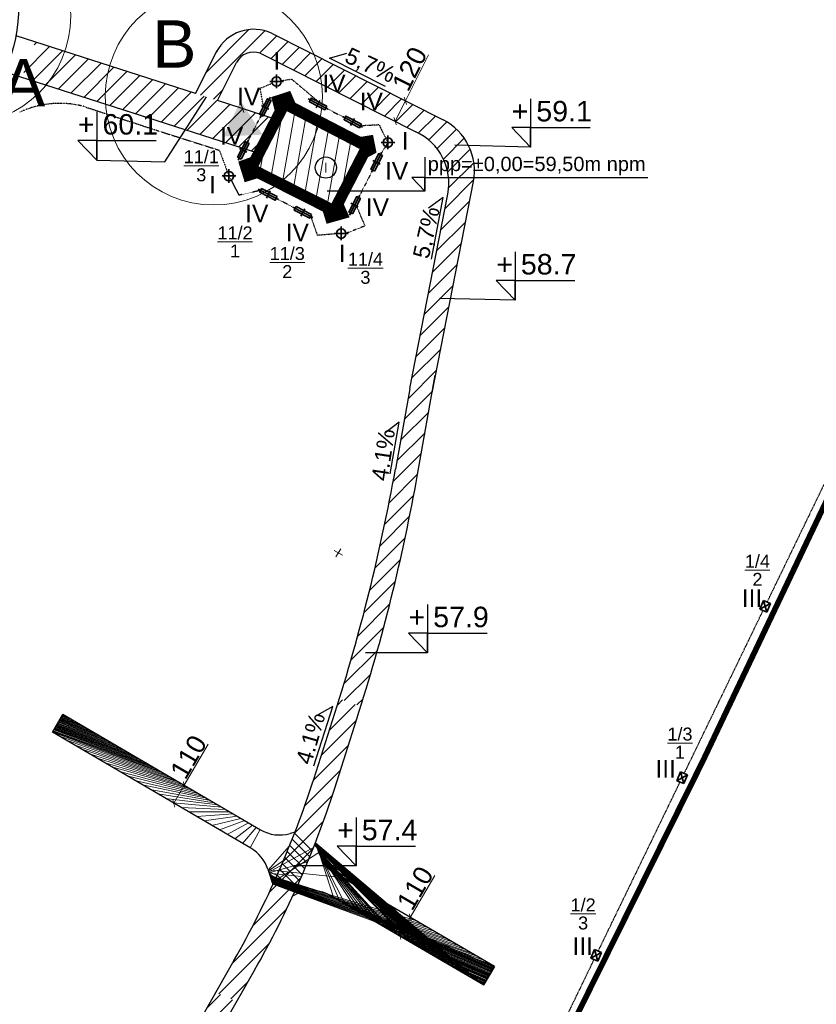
# Model space of a CAD drawing. Header units: millimetres. Extents: x 6567289036 to 6568990308, y 5976640423 to 5977332400.
# Tile 48 of 216: x 6568070909 to 6568112958, y 5976899827 to 5976951801. Entities that reach past the tile are written whole.
import ezdxf
from ezdxf.enums import TextEntityAlignment as Align

# ---------------------------------------------------------------- set-up
doc = ezdxf.new("R2010")
doc.units = ezdxf.units.MM
for name, pattern in [('ACAD_ISO03W100', [30, 12, -18]), ('ACAD_ISO04W100', [30, 24, -3, 0, -3]), ('ACAD_ISO10W100', [18, 12, -3, 0, -3]), ('HIDDEN2', [4.762499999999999, 3.175, -1.5875])]:
    doc.linetypes.add(name, pattern=pattern)
doc.layers.add('0_PODKŁADANKI', color=7, linetype='Continuous')
for name, color, linetype, lineweight in [('_ZAKRES_OPRACOWANIA', 182, 'HIDDEN2', 50), ('OBSZAR WPISANY DO REJESTRU ZABYTKÓW', 10, 'FENCELINE1', 35), ('proj. kabel', 1, 'ACAD_ISO03W100', 30), ('proj. opis', 1, 'Continuous', 20), ('proj. oprawy dogruntowe', 1, 'Continuous', 35), ('proj. oświetlenie - beton', 1, 'Continuous', 35), ('PZT_Budynek Cz. Naziemna', 250, 'Continuous', 0), ('PZT_Budynek Wypełnienie', 250, 'Continuous', 0), ('PZT_H_budynek', 34, 'Continuous', 15), ('PZT_Opis', 7, 'Continuous', 9), ('zagospodarowanie_ wymiary', 160, 'Continuous', 13), ('ZAGOSPODAROWANIE_SCIEŻKI Z ŁAMANYCH PŁYT KAMIENNYCH', 253, 'Continuous', 13)]:
    doc.layers.add(name, color=color, linetype=linetype, lineweight=lineweight)
doc.styles.get("Standard").update_dxf_attribs({"font": 'arial.ttf'})
doc.linetypes.add('FENCELINE1', pattern='A,6.349999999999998,-2.54,[133,ltypeshp.shx,S=2.54,R=0,X=-2.54,Y=0],-2.54,25.4', length=36.83)
doc.dimstyles.new('pzt 500', dxfattribs={"dimtxt": 1000, "dimasz": 300, "dimexe": 1, "dimexo": 1, "dimgap": 50, "dimtad": 1, "dimdec": 0, "dimlfac": 0.1, "dimzin": 12, "dimtxsty": 'Standard', "dimblk": 'ARCHTICK', "dimcen": 6, "dimclrd": 256, "dimclre": 256, "dimclrt": 256, "dimadec": 3, "dimazin": 0, "dimtfac": 1, "dimtdec": 0, "dimtmove": 0, "dimatfit": 3, "dimfxl": 0, "dimtolj": 1, "dimlwd": -1, "dimarcsym": 0})
picture_1 = doc.add_image_def('image2.jpg', size_in_pixel=(6997, 9782))
pattern_1 = [(45, (-370502.9313602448, 598048.1619272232), (-224.5064030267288, 224.5064030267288), []), (135, (-370502.9313602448, 598048.1619272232), (-224.5064030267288, -224.5064030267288), [])]

# ---------------------------------------------------------------- blocks, each defined once
blk = doc.blocks.new('A$C610A10FE')
at = {"layer": '0_PODKŁADANKI', "color": 18, "linetype": 'Continuous', "lineweight": 13, "flags": 128}
for points in [[(-129.6412404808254, 205.8742918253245), (-129.8987595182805, 205.4457081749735)], [(-129.5557081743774, 205.5312404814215), (-129.9842918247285, 205.7887595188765)]]:
    blk.add_lwpolyline(points, dxfattribs=at)
blk = doc.blocks.new('A$C369333FC')
at = {"layer": 'PZT_Budynek Cz. Naziemna', "xscale": 1000, "yscale": 1000, "zscale": 1000}
blk.add_blockref('A$C610A10FE', (0, 0), dxfattribs=at)
blk = doc.blocks.new('A$C10C251DF')
blk.add_blockref('A$C369333FC', (0, 0))
blk = doc.blocks.new('_ARCHTICK')
at = {"color": 0, "linetype": 'ByBlock', "const_width": 0.15}
blk.add_lwpolyline([(-0.5, -0.5), (0.5, 0.5)], dxfattribs=at)
blk = doc.blocks.new('*D298')
at = {"layer": 'Defpoints', "color": 0, "lineweight": 30}
for p in [(6568078900.797018, 5976911793.080182), (6568078347.11629, 5976910842.585644), (6568079043.658617, 5976910436.836797)]:
    blk.add_point(p, dxfattribs=at)
at = {"layer": 'zagospodarowanie_ wymiary'}
for p, q in [((6568079597.339346, 5976911387.331335), (6568080861.67771, 5976913557.80007)), ((6568079043.658617, 5976910436.836797), (6568079597.339346, 5976911387.331335))]:
    blk.add_line(p, q, dxfattribs=at)
at = {"layer": 'zagospodarowanie_ wymiary', "lineweight": -2}
for p, q in [((6568079571.416791, 5976911402.431705), (6568079598.20343, 5976911386.82799)), ((6568079017.736063, 5976910451.937166), (6568079044.522702, 5976910436.333451))]:
    blk.add_line(p, q, dxfattribs=at)
at = {"layer": 'zagospodarowanie_ wymiary', "xscale": 300, "yscale": 300, "zscale": 300}
for p, rotation in [((6568079597.339346, 5976911387.331335), 59.7784052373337), ((6568079043.658617, 5976910436.836797), 239.7784052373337)]:
    blk.add_blockref('_ARCHTICK', p, dxfattribs=dict(at, rotation=rotation))
at = {"layer": 'zagospodarowanie_ wymiary', "insert": (6568079820.627581, 5976912884.340452), "char_height": 1000, "attachment_point": 5, "rotation": 59.77840523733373}
blk.add_mtext('\\A1;110', dxfattribs=at)
blk = doc.blocks.new('*D300')
at = {"layer": 'Defpoints', "color": 0, "lineweight": 30}
for p in [(6568089656.167673, 5976948332.529892), (6568089115.083374, 5976947261.4922), (6568091267.980789, 5976947518.24784)]:
    blk.add_point(p, dxfattribs=at)
at = {"layer": 'zagospodarowanie_ wymiary'}
for p, q in [((6568091267.980789, 5976947518.24784), (6568092490.817278, 5976949938.765257)), ((6568090726.89649, 5976946447.210148), (6568091267.980789, 5976947518.24784))]:
    blk.add_line(p, q, dxfattribs=at)
at = {"layer": 'zagospodarowanie_ wymiary', "lineweight": -2}
for p, q in [((6568091241.203861, 5976947531.775445), (6568091268.873354, 5976947517.79692)), ((6568090700.119562, 5976946460.737753), (6568090727.789055, 5976946446.759228))]:
    blk.add_line(p, q, dxfattribs=at)
at = {"layer": 'zagospodarowanie_ wymiary', "xscale": 300, "yscale": 300, "zscale": 300}
for p, rotation in [((6568091267.980789, 5976947518.24784), 63.19726252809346), ((6568090726.89649, 5976946447.210148), 243.1972625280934)]:
    blk.add_blockref('_ARCHTICK', p, dxfattribs=dict(at, rotation=rotation))
at = {"layer": 'zagospodarowanie_ wymiary', "insert": (6568091491.781658, 5976949204.421293), "char_height": 1000, "attachment_point": 5, "rotation": 63.19726252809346}
blk.add_mtext('\\A1;120', dxfattribs=at)
blk = doc.blocks.new('*D305')
at = {"layer": 'Defpoints', "color": 0, "lineweight": 30}
for p in [(6568091973.31267, 5976904149.175014), (6568090975.35969, 5976903457.477317), (6568091419.631941, 5976903198.680477)]:
    blk.add_point(p, dxfattribs=at)
at = {"layer": 'zagospodarowanie_ wymiary'}
for p, q in [((6568091529.040419, 5976904407.971855), (6568092823.940448, 5976906630.905293)), ((6568090975.35969, 5976903457.477317), (6568091529.040419, 5976904407.971855))]:
    blk.add_line(p, q, dxfattribs=at)
at = {"layer": 'zagospodarowanie_ wymiary', "lineweight": -2}
for p, q in [((6568091554.962973, 5976904392.871486), (6568091528.176333, 5976904408.475201)), ((6568091001.282245, 5976903442.376947), (6568090974.495605, 5976903457.980663))]:
    blk.add_line(p, q, dxfattribs=at)
at = {"layer": 'zagospodarowanie_ wymiary', "xscale": 300, "yscale": 300, "zscale": 300}
for p, rotation in [((6568091529.040419, 5976904407.971855), 59.7784052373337), ((6568090975.35969, 5976903457.477317), 239.7784052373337)]:
    blk.add_blockref('_ARCHTICK', p, dxfattribs=dict(at, rotation=rotation))
at = {"layer": 'zagospodarowanie_ wymiary', "insert": (6568091782.89032, 5976905957.445676), "char_height": 1000, "attachment_point": 5, "rotation": 59.77840523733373}
blk.add_mtext('\\A1;110', dxfattribs=at)
blk = doc.blocks.new('A$C11912657')
at = {"color": 6, "linetype": 'Continuous', "lineweight": 9}
for p, q in [((-8292.680536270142, 13799.22759532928), (-8015.616665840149, 14076.29146575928)), ((-8713.882730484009, 12479.99978923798), (-7350.281107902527, 13843.60141181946)), ((-9136.636078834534, 11159.22082901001), (-7283.521795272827, 13012.33511257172)), ((-9559.45565700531, 9838.375639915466), (-7706.275144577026, 11691.55615139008)), ((-10016.6943397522, 8483.111343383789), (-8129.028491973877, 10370.77719211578)), ((-10545.46722984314, 7056.31284236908), (-8554.081776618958, 9047.698295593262)), ((-11161.66314601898, 5542.091314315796), (-9026.564291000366, 7677.190169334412)), ((-11888.49668121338, 3917.232166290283), (-9573.75179195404, 6231.977055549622)), ((-12762.38121128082, 2145.322024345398), (-10212.88647651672, 4694.816759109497)), ((-13845.73652553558, 163.9410963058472), (-10969.51970863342, 3040.157914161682)), ((-14547.73743152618, -1436.085420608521), (-11884.55160903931, 1227.100401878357)), ((-13920.63002300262, -1707.003623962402), (-13015.66027545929, -802.0338764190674))]:
    blk.add_line(p, q, dxfattribs=at)
blk = doc.blocks.new('A$C515E1388')
at = {"color": 6, "lineweight": 30}
for p, q in [((-7992.172126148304, 8913.8456560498), (-14664.65266513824, 11057.61036014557)), ((-8915.06117018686, 7109.666452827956), (-15382.50546073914, 9187.556184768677)), ((5683.948570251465, 1926.593997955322), (-3786.266018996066, 4969.227347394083)), ((9729.446106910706, 5092.561206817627), (18762.8424949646, 528.9225578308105)), ((5683.948570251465, 1926.593997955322), (6833.80659866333, 4202.655901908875)), ((9107.912902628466, 4046.944496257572), (17320.48704031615, -102.0177143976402)), ((6840.64359664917, 1554.965794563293), (7851.809980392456, 3556.495602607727)), ((3278.91588973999, 598.6046056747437), (-4457.794293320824, 3084.289818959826)), ((9022.335114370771, -1246.667081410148), (1685.171318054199, 1110.650063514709)), ((9952.36383342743, 555.6622791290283), (6840.649395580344, 1554.977273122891))]:
    blk.add_line(p, q, dxfattribs=at)
at = {"color": 6, "lineweight": 70}
blk.add_lwpolyline([(10044.30996417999, 1535.317644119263), (10181.68246650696, 1000.065442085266), (8792.819033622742, -1691.452884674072), (8311.14119052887, -1842.21621131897), (8481.168046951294, -2385.439623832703), (8968.421900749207, -2232.931025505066), (12658.1560382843, -4096.971132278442), (12807.93357753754, -4586.535729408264), (13407.33773040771, -4417.283329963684), (13181.41726303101, -3914.32745552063), (14573.40138912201, -1218.005802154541), (14905.92694854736, -1040.756020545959), (14830.93348789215, -599.2251930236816), (14371.1872549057, -677.3125171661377), (10720.61490917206, 1218.808227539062), (10518.19844722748, 1691.963753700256), (10044.30996417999, 1535.317644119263)], dxfattribs=at)
at = {"color": 6, "lineweight": 30}
for centre, radius, start, end in [((8761.761912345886, 3093.445653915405), 2221.007796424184, 64.17043219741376, 152.9493667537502), ((8752.28320980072, 3104.01273727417), 1007.76623307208, 69.33587405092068, 153.081742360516)]:
    blk.add_arc(centre, radius, start, end, dxfattribs=at)
blk.add_ellipse((-6443.612606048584, 5669.600561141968), major_axis=(-650.4968938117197, -4343.691932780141), ratio=0.6234161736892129, dxfattribs=at)
blk = doc.blocks.new('oświetlenie beton')
at = {"layer": 'proj. oświetlenie - beton'}
for p, q in [((-0.2499999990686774, 0.1999999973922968), (0.2500000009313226, 0.2000000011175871)), ((-0.2500000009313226, -0.2000000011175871), (-0.2499999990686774, 0.1999999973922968)), ((0.2500000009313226, 0.2000000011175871), (-0.2500000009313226, -0.2000000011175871)), ((-0.2499999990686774, 0.1999999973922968), (0.2500000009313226, -0.2000000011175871)), ((0.2500000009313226, 0.2000000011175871), (0.2500000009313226, -0.2000000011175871)), ((0.2500000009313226, -0.2000000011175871), (-0.2500000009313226, -0.2000000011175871))]:
    blk.add_line(p, q, dxfattribs=at)
blk = doc.blocks.new('*U327')
at = {"layer": 'proj. oprawy dogruntowe'}
for p, q in [((10.11407089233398, 595.3109712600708), (10.11407089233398, -595.3109712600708)), ((214.2113208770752, 0), (-214.2113208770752, 0))]:
    blk.add_line(p, q, dxfattribs=at)
blk.add_lwpolyline([(118.114070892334, -462.7953510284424), (118.114070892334, 455.2046489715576), (-97.88592910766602, 455.2046489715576), (-97.88592910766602, -462.7953510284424)], close=True, dxfattribs=at)
blk = doc.blocks.new('*U328')
at = {"layer": 'proj. oprawy dogruntowe', "color": 0, "linetype": 'ByBlock', "lineweight": -2}
for p in [(1.558363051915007e-13, 2545), (0, 0)]:
    blk.add_blockref('*U327', p, dxfattribs=at)
blk = doc.blocks.new('*U329')
at = {"layer": 'proj. oprawy dogruntowe'}
for p, q in [((10.11407089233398, 595.3109712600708), (10.11407089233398, -595.3109712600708)), ((214.2113208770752, 0), (-214.2113208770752, 0))]:
    blk.add_line(p, q, dxfattribs=at)
blk.add_lwpolyline([(118.114070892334, -462.7953510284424), (118.114070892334, 455.2046489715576), (-97.88592910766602, 455.2046489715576), (-97.88592910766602, -462.7953510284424)], close=True, dxfattribs=at)
blk = doc.blocks.new('*U330')
at = {"layer": 'proj. oprawy dogruntowe', "color": 0, "linetype": 'ByBlock', "lineweight": -2}
for p in [(1.259435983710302e-13, 2056.81505), (0, 0)]:
    blk.add_blockref('*U329', p, dxfattribs=at)
blk = doc.blocks.new('*U331')
at = {"layer": 'proj. oprawy dogruntowe'}
for p, q in [((10.11407089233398, 595.3109712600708), (10.11407089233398, -595.3109712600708)), ((214.2113208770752, 0), (-214.2113208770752, 0))]:
    blk.add_line(p, q, dxfattribs=at)
blk.add_lwpolyline([(118.114070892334, -462.7953510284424), (118.114070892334, 455.2046489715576), (-97.88592910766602, 455.2046489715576), (-97.88592910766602, -462.7953510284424)], close=True, dxfattribs=at)
blk = doc.blocks.new('*U332')
at = {"layer": 'proj. oprawy dogruntowe', "color": 0, "linetype": 'ByBlock', "lineweight": -2}
for p in [(1.259435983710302e-13, 2056.81505), (0, 0)]:
    blk.add_blockref('*U331', p, dxfattribs=at)
blk = doc.blocks.new('*U333')
at = {"layer": 'proj. oprawy dogruntowe'}
for p, q in [((10.11407089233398, 595.3109712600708), (10.11407089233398, -595.3109712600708)), ((214.2113208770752, 0), (-214.2113208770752, 0))]:
    blk.add_line(p, q, dxfattribs=at)
blk.add_lwpolyline([(118.114070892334, -462.7953510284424), (118.114070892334, 455.2046489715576), (-97.88592910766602, 455.2046489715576), (-97.88592910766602, -462.7953510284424)], close=True, dxfattribs=at)
blk = doc.blocks.new('*U334')
at = {"layer": 'proj. oprawy dogruntowe', "color": 0, "linetype": 'ByBlock', "lineweight": -2}
for p in [(1.558363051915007e-13, 2545), (0, 0)]:
    blk.add_blockref('*U333', p, dxfattribs=at)
blk = doc.blocks.new('A$C46B91495')
at = {"layer": 'proj. kabel', "ltscale": 0.03}
for p, q in [((22575.66237735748, 53847.99347305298), (23207.4749956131, 54109.48277187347)), ((23686.97793483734, 54244.56629562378), (24233.642827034, 54329.73771381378)), ((24233.642827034, 54329.73771381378), (25678.95616436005, 53114.23085689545)), ((22749.33988952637, 52881.85752868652), (22575.66237735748, 53847.99347305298)), ((9881.373626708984, 52583.50974655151), (10019.48988246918, 52640.06974601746)), ((13300.01826763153, 52874.33509731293), (17076.09683990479, 51636.55763530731)), ((26039.87254142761, 52805.06600570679), (27050.49065589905, 52280.13672733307)), ((21895.98145580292, 50975.33205509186), (22636.57154464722, 52424.00569629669)), ((17076.09683990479, 51636.55763530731), (20421.448346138, 50572.30624675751)), ((28854.17385005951, 51909.86136436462), (27865.15097141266, 51856.99068832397)), ((28854.17385005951, 51909.86136436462), (29317.77692317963, 50973.9410905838)), ((29317.77692317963, 50973.9410905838), (28928.36283302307, 50342.60924243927)), ((20421.448346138, 50572.30624675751), (20926.12269210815, 49207.39775562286)), ((28510.50069332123, 49525.22608089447), (27769.91060447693, 48076.55243968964)), ((20926.12269210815, 49216.09795093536), (21450.2639131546, 48198.46268939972)), ((22601.96456336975, 48452.16012001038), (21450.26391410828, 48198.46268939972)), ((24427.2429933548, 47504.08480262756), (23416.62487888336, 48029.01408100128)), ((27657.14225959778, 47618.7006072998), (28100.67146873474, 46576.32826805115)), ((25241.90330886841, 47080.93876361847), (25588.08815288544, 46092.52401733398)), ((28100.67146873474, 46576.32826805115), (27103.25225353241, 46178.91701602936)), ((25588.08815288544, 46092.52401828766), (26603.55511951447, 46178.91701602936))]:
    blk.add_line(p, q, dxfattribs=at)
for points in [[(49340.75138664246, 26726.54793834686), (53633.26576137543, 35593.55187892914)], [(44956.81548690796, 17670.69547367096), (49122.57023715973, 26275.85332584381)], [(40420.81952190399, 8300.734051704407), (44738.63433837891, 17220.00086021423)], [(36548.3517074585, 301.4160871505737), (40202.63837528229, 7850.039440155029)]]:
    blk.add_lwpolyline(points, dxfattribs=at)
blk.add_arc((11996.38798618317, 48043.15872764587), 5003.970126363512, 74.8991337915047, 113.2701087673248, dxfattribs=at)
at = {"layer": 'proj. oprawy dogruntowe'}
for p, q in [((23081.42752933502, 54206.30908107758), (23801.42752838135, 54206.30908107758)), ((23441.42752933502, 53846.30908107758), (23441.42752933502, 54566.3090801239)), ((28957.7769241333, 50982.6412858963), (29677.77692317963, 50982.6412858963)), ((29317.77692317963, 50622.64128684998), (29317.77692317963, 51342.6412858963)), ((20926.12269210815, 48856.09795188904), (20926.12269210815, 49576.09794998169)), ((20566.12269306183, 49216.09795093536), (21286.12269210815, 49216.09795093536)), ((26853.40368652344, 45818.91701602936), (26853.40368652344, 46538.91701507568)), ((26493.40368747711, 46178.91701602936), (27213.40368652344, 46178.91701602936))]:
    blk.add_line(p, q, dxfattribs=at)
for centre in [(23441.42752933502, 54197.6088848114), (29317.77692317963, 50973.9410905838), (20926.12269210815, 49207.39775562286), (26853.40368652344, 46170.21681976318)]:
    blk.add_circle(centre, 250, dxfattribs=at)
for name, p, rotation in [('*U334', (21679.77245807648, 50574.6236371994), 332.9229999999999), ('*U330', (27449.79069232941, 52061.33762454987), 62.55199999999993), ('*U328', (27553.70160675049, 47675.84402179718), 332.9229999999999), ('*U332', (24826.54302978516, 47285.28569984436), 62.55199999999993)]:
    blk.add_blockref(name, p, dxfattribs=dict(at, rotation=rotation))
at = {"layer": 'proj. oświetlenie - beton', "xscale": 999.9999999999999, "yscale": 999.9999999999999, "zscale": 999.9999999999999, "rotation": 67.25860912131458}
for p in [(49230.20482349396, 26501.81091976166), (44847.89215564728, 17445.27806568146), (40307.59235286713, 8077.120633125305)]:
    blk.add_blockref('oświetlenie beton', p, dxfattribs=at)
at = {"layer": 'proj. opis', "linetype": 'Continuous', "char_height": 975.0000000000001, "attachment_point": 1}
for s, insert, width in [('\\A1;{\\H1x;\\W9.92023;  \\H0.7x;\\W1;\\S11\\/1/3;}', (11032.51704216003, 50572.30624675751), 9388.931304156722), ('\\A1;{\\H1x;\\W9.92023;  \\H0.7x;\\W1;\\S11\\/2/1;}', (12812.72775650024, 46549.72335720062), 9388.931304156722), ('\\A1;{\\H1x;\\W9.92023;  \\H0.7x;\\W1;\\S11\\/3/2;}', (15570.17518234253, 45462.65431785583), 9388.931304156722), ('\\A1;{\\H1x;\\W9.92023;  \\H0.7x;\\W1;\\S11\\/4/3;}', (19695.84090328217, 45160.74920272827), 9388.931304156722), ('\\A1;{\\H1x;\\W9.92023;  \\H0.7x;\\W1;\\S1\\/5/3;}', (45046.57451343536, 38832.564702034), 23393.08653467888), ('\\A1;{\\H1x;\\W9.92023;  \\H0.7x;\\W1;\\S1\\/4/2;}', (40651.60854148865, 29217.34097003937), 23393.08653467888), ('\\A1;{\\H1x;\\W9.92023;  \\H0.7x;\\W1;\\S1\\/3/1;}', (36564.32598876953, 20096.27856731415), 23393.08653467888), ('\\A1;{\\H1x;\\W9.92023;  \\H0.7x;\\W1;\\S1\\/2/3;}', (31451.95001220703, 11078.31913375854), 23393.08653467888)]:
    blk.add_mtext(s, dxfattribs=dict(at, insert=insert, width=width))
at = {"layer": 'proj. oprawy dogruntowe', "char_height": 927.4523207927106, "attachment_point": 1}
for s, insert in [('I', (23282.00088977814, 55753.45301151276)), ('IV', (25857.32575511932, 54553.65143489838)), ('IV', (21354.61896514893, 53872.24069404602)), ('IV', (27832.62775707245, 53608.56052303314)), ('IV', (20452.47409725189, 51792.60382175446)), ('I', (30050.11464309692, 51534.90359783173)), ('IV', (29165.62752532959, 49942.7930021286)), ('I', (19881.64658737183, 49217.17659568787)), ('IV', (28152.59755039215, 48028.99232673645)), ('IV', (21782.92947769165, 47696.15179347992)), ('IV', (23920.03379631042, 46697.64315032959)), ('I', (26724.251329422, 45592.99921226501)), ('III', (47996.67494106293, 27392.26301956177)), ('III', (43440.03623390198, 18388.51838207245)), ('III', (39063.33352375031, 9016.464854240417))]:
    blk.add_mtext_dynamic_manual_height_columns(s, width=3.312646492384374, gutter_width=1, heights=[0], dxfattribs=dict(at, insert=insert))
blk = doc.blocks.new('A$C6C8F6E5F')
at = {"color": 6, "lineweight": 30}
for p, q in [((-2070.922848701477, 4392.420383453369), (-1152.185711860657, 4652.246887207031)), ((881.5577630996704, 2894.953561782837), (-2070.922848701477, 4392.420383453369)), ((3923.502855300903, -2960.24024105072), (3156.688897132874, -3529.084761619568)), ((3306.241877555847, -6212.706616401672), (3923.502855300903, -2960.24024105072)), ((1615.249855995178, -14822.97130012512), (856.2925138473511, -15402.25662326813)), ((1135.736929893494, -17553.06646251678), (1615.249855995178, -14822.97130012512)), ((-2900.99770450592, -32969.69006633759), (-1902.907862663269, -29840.36181545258)), ((-1902.907862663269, -29840.36181545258), (-2732.869846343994, -30312.32668781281))]:
    blk.add_line(p, q, dxfattribs=at)
for s, insert, char_height, attachment_point, rotation in [('5,7%', (-978.2833395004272, 4997.020380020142), 863.9999999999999, 1, 335.2938934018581), ('5,7%', (3313.501419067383, -6286.38184261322), 864.0000000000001, 7, 77.33082419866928), ('4.1%', (132.7999229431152, -17843.07618141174), 863.9999999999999, 1, 81.47422565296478), ('4.1%', (-3871.520436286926, -32717.89441013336), 863.9999999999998, 1, 73.94687344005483)]:
    blk.add_mtext_dynamic_manual_height_columns(s, width=2495.405309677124, gutter_width=12.5, heights=[0], dxfattribs=dict(at, insert=insert, char_height=char_height, attachment_point=attachment_point, rotation=rotation))

msp = doc.modelspace()

# ---------------------------------------------------------------- hatches: boundary and pattern name
at = {"lineweight": 9}
h = msp.add_hatch(dxfattribs=at)
h.set_pattern_fill('ANSI31', color=6, scale=200)
h.set_pattern_definition([(45, (6568081208.909466, 5977165001.074594), (-449.0128060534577, 449.0128060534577), [])])
h.paths.add_polyline_path([(6568081342.403929, 5976947534.030794), (6568082353.570312, 5976949535.560602), (6568082521.681331, 5976949775.348185), (6568082751.634993, 5976949956.678578), (6568082955.007464, 5976950045.455108), (6568083172.878881, 5976950087.570185), (6568083394.685616, 5976950080.981834), (6568083609.673235, 5976950026.009496), (6568083737.777103, 5976949961.291892), (6568089429.448664, 5976947102.676013), (6568089986.455442, 5976948165.669724), (6568084231.205693, 5976951071.626552), (6568083917.998999, 5976951194.899828), (6568083870.237867, 5976951209.043308), (6568083800.155791, 5976951227.713676), (6568083697.162618, 5976951250.774104), (6568083545.755493, 5976951275.513156), (6568083323.961433, 5976951292.695947), (6568083003.373351, 5976951278.23008), (6568082777.389261, 5976951239.663245), (6568082556.584566, 5976951178.006973), (6568082483.173468, 5976951151.91716), (6568082238.965158, 5976951043.083771), (6568082023.800946, 5976950915.325548), (6568081818.639565, 5976950759.279658), (6568081632.37085, 5976950579.899376), (6568081573.78216, 5976950513.917632), (6568081455.716056, 5976950362.748003), (6568081330.328994, 5976950165.963664), (6568080185.708902, 5976947905.658998)])
h = msp.add_hatch(dxfattribs=at)
h.set_pattern_fill('ANSI31', color=6, scale=200)
h.set_pattern_definition([(45, (6568071527.162916, 5977167637.982732), (-449.0128060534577, 449.0128060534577), [])])
edge = h.paths.add_edge_path()
edge.add_spline(control_points=[(6568071811.866642, 5976950596.044889), (6568071612.756056, 5976950434.868695), (6568071560.202617, 5976950282.18619), (6568071501.689551, 5976950112.189296), (6568071430.388643, 5976949905.040122), (6568071338.084482, 5976949613.139159), (6568071309.457867, 5976949553.70224), (6568071232.323596, 5976949329.605519), (6568071193.862849, 5976949217.866241), (6568071124.355293, 5976949015.927263), (6568071093.259053, 5976948925.583945), (6568071174.201044, 5976948700.227808)], knot_values=[0.991704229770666, 0.991704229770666, 0.991704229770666, 0.991704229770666, 1.040945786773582, 1.040945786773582, 1.136057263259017, 1.136057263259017, 1.200317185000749, 1.200317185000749, 1.264577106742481, 1.264577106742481, 1.316894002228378, 1.316894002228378, 1.316894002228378, 1.316894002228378], degree=3, periodic=0)
edge.add_line((6568071174.201045, 5976948700.227809), (6568077780.676222, 5976946577.669605))
edge.add_line((6568077780.676222, 5976946577.669605), (6568077798.041523, 5976946665.135983))
edge.add_line((6568077798.041523, 5976946665.135983), (6568077828.001254, 5976946655.510385))
edge.add_line((6568077828.001254, 5976946655.510385), (6568077858.033197, 5976946645.861587))
edge.add_line((6568077858.033197, 5976946645.861587), (6568078061.864014, 5976946591.471439))
edge.add_line((6568078061.864014, 5976946591.471439), (6568078193.509951, 5976946556.343081))
edge.add_line((6568078193.509951, 5976946556.343081), (6568078310.771803, 5976946525.052969))
edge.add_line((6568078310.771803, 5976946525.052969), (6568078763.510407, 5976946404.24435))
edge.add_line((6568078763.510407, 5976946404.24435), (6568077872.897941, 5976946641.085773))
edge.add_line((6568077872.897941, 5976946641.085773), (6568077804.05017, 5976946663.205503))
edge.add_line((6568077804.05017, 5976946663.205503), (6568078164.700964, 5976946547.333985))
edge.add_line((6568078164.700964, 5976946547.333985), (6568078252.987377, 5976946425.923343))
edge.add_line((6568078252.987377, 5976946425.923343), (6568078766.475097, 5976946294.866542))
edge.add_line((6568078766.475097, 5976946294.866542), (6568079205.055885, 5976946120.038468))
edge.add_line((6568079205.055885, 5976946120.038468), (6568079478.935231, 5976946125.090854))
edge.add_line((6568079478.935231, 5976946125.090854), (6568079681.090138, 5976945967.096033))
edge.add_line((6568079681.090138, 5976945967.096033), (6568080157.124393, 5976945814.153596))
edge.add_line((6568080157.124393, 5976945814.153596), (6568080633.158647, 5976945661.211159))
edge.add_line((6568080633.158647, 5976945661.211159), (6568081126.121326, 5976945502.829883))
edge.add_line((6568081126.121326, 5976945502.829883), (6568081585.227155, 5976945355.326286))
edge.add_line((6568081585.227155, 5976945355.326286), (6568082061.26141, 5976945202.383849))
edge.add_line((6568082061.26141, 5976945202.383849), (6568082447.922151, 5976945078.15574))
edge.add_line((6568082447.922151, 5976945078.15574), (6568082537.295662, 5976945049.441412))
edge.add_line((6568082537.295662, 5976945049.441412), (6568082789.971629, 5976945061.306116))
edge.add_line((6568082789.971629, 5976945061.306116), (6568082914.274928, 5976945051.628684))
edge.add_line((6568082914.274928, 5976945051.628684), (6568083004.655598, 5976944899.2859))
edge.add_line((6568083004.655598, 5976944899.2859), (6568083192.212809, 5976944839.026672))
edge.add_line((6568083192.212809, 5976944839.026672), (6568083493.868704, 5976944742.109303))
edge.add_line((6568083493.868704, 5976944742.109303), (6568084123.682931, 5976945894.355721))
edge.add_line((6568084123.682931, 5976945894.355721), (6568084171.512807, 5976946087.162839))
edge.add_line((6568084171.512807, 5976946087.162839), (6568084454.124166, 5976946534.727279))
edge.add_line((6568084454.124166, 5976946534.727279), (6568084264.797149, 5976946595.528913))
edge.add_line((6568084264.797149, 5976946595.528913), (6568083899.262959, 5976946712.918797))
edge.add_line((6568083899.262959, 5976946712.918797), (6568083461.604142, 5976946853.471225))
edge.add_line((6568083461.604142, 5976946853.471225), (6568083021.326166, 5976946994.864786))
edge.add_line((6568083021.326166, 5976946994.864786), (6568071811.866642, 5976950596.044888))
h = msp.add_hatch(dxfattribs=at)
h.set_pattern_fill('ANSI31', color=6, scale=200)
h.set_pattern_definition([(45, (6568063979.192486, 5976869343.051638), (-449.0128060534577, 449.0128060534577), [])])
h.paths.add_polyline_path([(6568077525.367648, 5976891513.250841), (6568076488.07168, 5976892116.658733), (6568072317.583602, 5976884819.661621), (6568063254.199482, 5976869832.28672), (6568064162.168241, 5976869207.999724), (6568073599.505193, 5976884644.26897)])
h.paths.add_polyline_path([(6568082360.812219, 5976899973.705448), (6568081252.340541, 5976900452.579007), (6568076488.07168, 5976892116.658733), (6568077525.367648, 5976891513.250841)])
edge = h.paths.add_edge_path()
edge.add_line((6568091101.627829, 5976923750.931189), (6568089935.03712, 5976924043.556993))
edge.add_arc((6567992301.881518, 5976945671.477103), 100000.0000049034, 342.71040070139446, 347.5094139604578, ccw=False)
edge.add_line((6568087783.358042, 5976915951.321621), (6568088917.272498, 5976915554.753883))
edge.add_arc((6567993469.106991, 5976945381.716541), 100000.0000005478, 342.646297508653, 347.5077324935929)
edge = h.paths.add_edge_path()
edge.add_line((6568092680.258745, 5976932101.33863), (6568092903.689122, 5976933246.731118))
edge.add_line((6568092903.689122, 5976933246.731118), (6568091792.104932, 5976933815.934116))
edge.add_line((6568091792.104932, 5976933815.934116), (6568091500.646786, 5976932321.804373))
edge.add_line((6568091500.646786, 5976932321.804373), (6568090741.585437, 5976928075.321453))
edge.add_arc((6567992301.881529, 5976945671.477131), 100000.0000006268, 347.50941394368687, 349.8653803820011, ccw=False)
edge.add_line((6568089935.03712, 5976924043.556993), (6568091101.627829, 5976923750.931189))
edge.add_arc((6567993469.106983, 5976945381.716519), 100000.00000328, 347.5077325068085, 349.8655129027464)
edge.add_line((6568091908.851592, 5976927785.788525), (6568092680.258745, 5976932101.33863))
edge = h.paths.add_edge_path()
edge.add_arc((6568091911.962831, 5976943831.808), 3000.000003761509, 348.9619916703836, 369.8800475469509)
edge.add_line((6568094867.470249, 5976944346.566118), (6568093419.78353, 5976944077.659523))
edge.add_arc((6568090560.299772, 5976943170.271716), 2999.99999903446, -11.03800836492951, 17.605572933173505, ccw=False)
edge.add_line((6568093504.800942, 5976942595.891307), (6568091792.104932, 5976933815.934116))
edge.add_line((6568091792.104932, 5976933815.934116), (6568092903.689122, 5976933246.731118))
edge.add_line((6568092903.689122, 5976933246.731118), (6568094856.464005, 5976943257.427591))
edge = h.paths.add_edge_path()
edge.add_line((6568093264.723392, 5976946509.500827), (6568089986.455442, 5976948165.669724))
edge.add_line((6568089986.455442, 5976948165.669724), (6568089429.448664, 5976947102.676013))
edge.add_line((6568089429.448664, 5976947102.676013), (6568091913.06033, 5976945847.964542))
edge.add_arc((6568090560.299771, 5976943170.271717), 2999.999999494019, 17.605572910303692, 63.19726250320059, ccw=False)
edge.add_line((6568093419.78353, 5976944077.659523), (6568094867.470249, 5976944346.566118))
edge.add_arc((6568091911.962838, 5976943831.808001), 2999.999996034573, 9.880047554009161, 63.19726259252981)
h = msp.add_hatch(dxfattribs=at)
h.set_pattern_fill('ANSI37', color=6, scale=100)
h.set_pattern_definition(pattern_1)
h.paths.add_polyline_path([(6568061583.103197, 5976895286.960292), (6568061027.855131, 5976894337.381658), (6568071965.853998, 5976887947.715368, -0.2117768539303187), (6568072914.203099, 5976886632.470236), (6568073032.429995, 5976886070.410206), (6568074634.243004, 5976888873.061762), (6568074130.986998, 5976888714.492424, -0.2115975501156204), (6568072520.8663, 5976888895.263786)])
h.paths.add_polyline_path([(6568077412.100708, 5976887494.76948, -0.2270774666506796), (6568076361.254086, 5976888865.943306), (6568076267.387123, 5976889312.194253), (6568074700.14818, 5976886570.036061), (6568075224.661353, 5976886735.30326, -0.1964328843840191), (6568076732.571331, 5976886610.334108), (6568087424.636168, 5976881170.876765), (6568087919.264144, 5976882153.398717)])
h.paths.add_polyline_path([(6568076379.671942, 5976874918.163722), (6568081156.425012, 5976874918.163722), (6568081156.425012, 5976877143.729889), (6568076379.671942, 5976877143.729889)], flags=9)
h.paths.add_polyline_path([(6568088709.142852, 5976939500.979159), (6568092197.041897, 5976939500.979159), (6568092197.041897, 5976941155.23564), (6568088709.142852, 5976941155.23564)], flags=9)
h.paths.add_polyline_path([(6568094701.613878, 5976934389.725013), (6568098178.094096, 5976934389.725013), (6568098178.094096, 5976936615.29118), (6568094701.613878, 5976936615.29118)], flags=9)
h.paths.add_polyline_path([(6568084740.626646, 5976918697.097833), (6568088217.106864, 5976918697.097833), (6568088217.106864, 5976920922.664), (6568084740.626646, 5976920922.664)], flags=9)
h.paths.add_polyline_path([(6568086320.929507, 5976902640.91278), (6568089797.409725, 5976902640.91278), (6568089797.409725, 5976904866.478947), (6568086320.929507, 5976904866.478947)], flags=9)
h.paths.add_polyline_path([(6568074538.792762, 5976883475.749846), (6568078015.27298, 5976883475.749846), (6568078015.27298, 5976885701.316013), (6568074538.792762, 5976885701.316013)], flags=9)
h.paths.add_polyline_path([(6568081077.505054, 5976894390.92829), (6568084553.985272, 5976894390.92829), (6568084553.985272, 5976896616.494457), (6568081077.505054, 5976896616.494457)], flags=9)
h = msp.add_hatch(dxfattribs=at)
h.set_pattern_fill('ANSI37', color=6, scale=100)
h.set_pattern_definition(pattern_1)
h.paths.add_polyline_path([(6568085442.891905, 5976908917.523138), (6568085179.326109, 5976908841.966793, -0.2048469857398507), (6568083618.803403, 5976909037.928777), (6568073189.016373, 5976915135.25488), (6568072633.7686, 5976914185.676748), (6568083114.327142, 5976908060.778249, -0.1826051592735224), (6568084004.013217, 5976906962.1374), (6568084273.847143, 5976906146.415887, 0.0150414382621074)])
h.paths.add_polyline_path([(6568087613.079429, 5976906691.264437, -0.1782445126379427), (6568086733.600873, 5976907757.365377), (6568086521.093407, 5976908363.925215, -0.01530439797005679), (6568085326.048417, 5976905546.752162), (6568085472.998981, 5976905618.547791, -0.2504638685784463), (6568087357.185854, 5976905549.992377), (6568095411.917227, 5976900860.845585), (6568095969.667126, 5976901814.702826)])
at = {"layer": 'PZT_H_budynek'}
h = msp.add_hatch(dxfattribs=at)
h.set_pattern_fill('ANSI31', color=256, scale=200, angle=35, style=0)
h.set_pattern_definition([(80, (6572456447.564003, 5969976730.875614), (-625.3529231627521, 110.2665928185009), [])])
h.paths.add_polyline_path([(6568087522.850185, 5976941674.526749), (6568089148.58632, 5976945117.053912), (6568084861.072517, 5976947324.644014), (6568083206.65086, 5976943960.893847)])
at = {"layer": 'PZT_Opis'}
msp.add_hatch(color=256, dxfattribs=at).paths.add_polyline_path([(6568083721.778996, 5976945732.544226), (6568082584.161881, 5976947495.509668), (6568081626.197035, 5976945628.820303)])

# ---------------------------------------------------------------- linework, layer by layer
at = {"color": 6, "lineweight": 30}
for p, q in [((6568078575.501126, 5976944301.223899), (6568080775.346966, 5976947734.093382)), ((6568097879.915534, 5976945079.748278), (6568093885.036635, 5976945172.819335)), ((6568074979.574606, 5976944385.000326), (6568078575.501126, 5976944301.223899)), ((6568092679.353018, 5976932096.695513), (6568094856.464005, 5976943257.427591)), ((6568092302.670937, 5976942750.93228), (6568087135.706521, 5976942750.93228)), ((6568091501.552549, 5976932326.447676), (6568093504.800942, 5976942595.891307)), ((6568097064.66352, 5976936998.677308), (6568093069.784621, 5976937091.748365)), ((6568091908.810875, 5976927785.560735), (6568092846.927581, 5976933033.748565)), ((6568091499.814551, 5976932317.148532), (6568090741.585436, 5976928075.321448)), ((6568092436.154826, 5976918381.89744), (6568089162.161983, 5976918381.89744)), ((6568072633.7686, 5976914185.676748), (6568073189.016373, 5976915135.25488)), ((6568073189.016373, 5976915135.25488), (6568083618.803403, 5976909037.928777)), ((6568086431.024228, 5976911715.785023), (6568087542.117428, 5976915187.096432)), ((6568087535.456341, 5976911229.843538), (6568088709.342891, 5976914897.335855)), ((6568085442.891905, 5976908917.523138), (6568085179.326112, 5976908841.966794)), ((6568086733.600873, 5976907757.365377), (6568086521.093407, 5976908363.925216)), ((6568086744.264937, 5976907811.300558), (6568086744.204367, 5976907811.316445)), ((6568088668.097957, 5976907134.473825), (6568085394.105114, 5976907134.473825)), ((6568084004.013217, 5976906962.137399), (6568084273.847143, 5976906146.415888)), ((6568095969.667126, 5976901814.702826), (6568087613.07943, 5976906691.264437)), ((6568085326.048416, 5976905546.752162), (6568085472.99898, 5976905618.547791)), ((6568087357.185855, 5976905549.992377), (6568095411.917227, 5976900860.845585)), ((6568082221.076046, 5976902147.550927), (6568072317.610043, 5976884819.707883)), ((6568083325.50816, 5976901661.609445), (6568074700.148179, 5976886570.036061)), ((6568095411.917227, 5976900860.845585), (6568095969.667126, 5976901814.702826))]:
    msp.add_line(p, q, dxfattribs=at)
at = {"color": 6, "linetype": 'Continuous', "lineweight": 30}
for p, q in [((6568083114.327143, 5976908060.778249), (6568072633.7686, 5976914185.676748)), ((6568095970.475167, 5976901815.05072), (6568095414.778899, 5976900865.734285))]:
    msp.add_line(p, q, dxfattribs=at)
at = {"color": 6, "lineweight": 30}
for points in [[(6568097879.915534, 5976947629.443181), (6568097879.915534, 5976945079.748278), (6568097879.915534, 5976946117.706184), (6568096879.915534, 5976946117.706184), (6568097879.915534, 5976945079.748278), (6568097879.915534, 5976946117.706184), (6568101020.936922, 5976946117.706184)], [(6568074979.574606, 5976946934.69523), (6568074979.574606, 5976944385.000326), (6568074979.574606, 5976945422.958233), (6568073979.574606, 5976945422.958233), (6568074979.574606, 5976944385.000326), (6568074979.574606, 5976945422.958233), (6568078120.595994, 5976945422.958233)], [(6568092302.670937, 5976944535.718712), (6568092302.670937, 5976942750.93228), (6568092302.670937, 5976943477.502814), (6568091602.670937, 5976943477.502814), (6568092302.670937, 5976942750.93228), (6568092302.670937, 5976943477.502814), (6568104064.014647, 5976943477.502814)], [(6568097064.66352, 5976939548.372211), (6568097064.66352, 5976936998.677308), (6568097064.66352, 5976938036.635215), (6568096064.66352, 5976938036.635215), (6568097064.66352, 5976936998.677308), (6568097064.66352, 5976938036.635215), (6568100205.684908, 5976938036.635215)], [(6568092436.154826, 5976920931.592343), (6568092436.154826, 5976918381.89744), (6568092436.154826, 5976919419.855347), (6568091436.154826, 5976919419.855347), (6568092436.154826, 5976918381.89744), (6568092436.154826, 5976919419.855347), (6568095577.176214, 5976919419.855347)], [(6568088668.097957, 5976909684.168729), (6568088668.097957, 5976907134.473825), (6568088668.097957, 5976908172.431732), (6568087668.097957, 5976908172.431732), (6568088668.097957, 5976907134.473825), (6568088668.097957, 5976908172.431732), (6568091809.119345, 5976908172.431732)]]:
    msp.add_lwpolyline(points, dxfattribs=at)
at = {"color": 1, "lineweight": 20}
for centre in [(6568067875.693733, 5976951997.569015), (6568081153.6834, 5976947755.582906)]:
    msp.add_circle(centre, 5732.10462474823, dxfattribs=at)
msp.add_circle((6568087069.042006, 5976943993.251162), 560)
at = {"color": 6, "lineweight": 30}
for centre, radius, start, end in [((6568091911.962834, 5976943831.808), 3000, 348.9619676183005, 63.19725490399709), ((6568090592.657799, 5976943174.543676), 2969.076670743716, 348.7615005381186, 65.53533554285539), ((6567992301.881526, 5976945671.477111), 100000, 342.2512233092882, 349.8653828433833), ((6567993469.106991, 5976945381.71654), 100000, 342.2512233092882, 349.8653828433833), ((6568038810.906278, 5976926957.975364), 50000, 330.2505371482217, 342.2512233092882), ((6568039915.338391, 5976926472.033881), 50000, 330.2505371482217, 342.2512233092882), ((6568084628.185739, 5976910764.528702), 2000, 239.6891590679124, 285.9959835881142), ((6568082105.203784, 5976906334.02695), 2000, 18.30379986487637, 59.69775305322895), ((6568088621.112258, 5976908418.652585), 2000, 199.3078391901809, 239.7338990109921), ((6568086350.956635, 5976903821.552978), 2000, 59.79371878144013, 116.0387565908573)]:
    msp.add_arc(centre, radius, start, end, dxfattribs=at)
at = {"layer": '_ZAKRES_OPRACOWANIA', "linetype": 'ACAD_ISO10W100', "ltscale": 0.3, "const_width": 300}
msp.add_lwpolyline([(6568118499.99999, 5976936940.000013), (6568106960, 5976912650), (6568097339.99999, 5976893229.999985), (6568072290.000009, 5976843720.000004)], dxfattribs=at)
at = {"layer": 'OBSZAR WPISANY DO REJESTRU ZABYTKÓW', "linetype": 'ACAD_ISO04W100'}
msp.add_line((6568101245.781316, 5976901298.13332), (6568096680.942954, 5976891927.408604), dxfattribs=at)
for points in [[(6568097339.99999, 5976893229.999985), (6568106960, 5976912650), (6568118499.999086, 5976936939.998114)], [(6568106960, 5976912650), (6568118499.999095, 5976936939.998131)]]:
    msp.add_lwpolyline(points, dxfattribs=at)
at = {"layer": 'PZT_Budynek Wypełnienie', "const_width": 600}
msp.add_lwpolyline([(6568083294.699932, 5976944289.125383), (6568082818.047471, 5976944122.306327), (6568082983.048944, 5976943595.138644), (6568083470.302799, 5976943747.647243), (6568087160.036937, 5976941883.607136), (6568087309.814476, 5976941394.042539), (6568087909.218629, 5976941563.294938), (6568087683.298162, 5976942066.250813), (6568089075.282288, 5976944762.572466), (6568089407.807847, 5976944939.822248), (6568089321.191255, 5976945379.378901), (6568088873.068153, 5976945303.265751), (6568085222.495808, 5976947199.386496), (6568085020.079346, 5976947672.542022), (6568084546.190863, 5976947515.895912), (6568084683.563365, 5976946980.64371), (6568083294.699932, 5976944289.125383)], dxfattribs=at)
at = {"layer": 'ZAGOSPODAROWANIE_SCIEŻKI Z ŁAMANYCH PŁYT KAMIENNYCH', "linetype": 'Continuous'}
msp.add_line((6568082736.695184, 5976946900.068354), (6568082521.645555, 5976947573.680738), dxfattribs=at)

# ---------------------------------------------------------------- block references
at = {"color": 6, "lineweight": 30}
for name, p in [('A$C46B91495', (6568061027.855131, 5976894337.381658)), ('A$C6C8F6E5F', (6568089332.447381, 5976945381.290739))]:
    msp.add_blockref(name, p, dxfattribs=at)
at = {"color": 1, "lineweight": 20}
msp.add_blockref('A$C515E1388', (6568074501.760332, 5976945979.065), dxfattribs=at)
at = {"color": 6, "lineweight": 9}
msp.add_blockref('A$C11912657', (6568095970.475167, 5976901815.05072), dxfattribs=at)
at = {"layer": '0_PODKŁADANKI', "lineweight": 70, "xscale": 1000, "yscale": 1000, "zscale": 1000}
msp.add_blockref('A$C610A10FE', (6568217500, 5976718000), dxfattribs=at)
msp.add_blockref('A$C610A10FE', (6568217500, 5976718000), dxfattribs=at)
at = {"layer": '0_PODKŁADANKI', "linetype": 'Continuous', "lineweight": 70}
msp.add_blockref('A$C10C251DF', (6568217500, 5976718000), dxfattribs=at)

# ---------------------------------------------------------------- texts
at = {"width": 0.8}
msp.add_text('I', height=532, dxfattribs=at).set_placement((6568087069.042006, 5976943993.251162), align=Align.MIDDLE_CENTER)
at = {"color": 1, "lineweight": 20, "char_height": 2500, "attachment_point": 1}
for s, insert in [('B', (6568077910.656696, 5976951767.510682)), ('A', (6568069931.442693, 5976949718.852813))]:
    msp.add_mtext_dynamic_manual_height_columns(s, width=10041.1863155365, gutter_width=12.5, heights=[0], dxfattribs=dict(at, insert=insert))
at = {"color": 6, "lineweight": 30, "attachment_point": 1}
for s, width, insert, char_height in [('{\\W2.576449; }+ 59.1', 9119.31962299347, (6568095798.077583, 5976947511.976247), 1080), ('{\\W2.576449; }+ 60.1', 9119.31962299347, (6568072897.736655, 5976946817.228295), 1080), ('{\\W2.576449; }ppp=±0,00=59,50m npm', 24813.84326934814, (6568091692.543436, 5976944566.083048), 756), ('{\\W2.576449; }+ 58.7', 9119.31962299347, (6568094982.825569, 5976939430.905277), 1080), ('{\\W2.576449; }+ 57.9', 9119.31962299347, (6568090354.316875, 5976920814.125409), 1080), ('{\\W2.576449; }+ 57.4', 9119.31962299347, (6568086586.260006, 5976909566.701795), 1080)]:
    msp.add_mtext_dynamic_manual_height_columns(s, width=width, gutter_width=12.5, heights=[0], dxfattribs=dict(at, insert=insert, char_height=char_height))

# ---------------------------------------------------------------- dimensions: what is measured, and where the dimension line sits
at = {"layer": 'zagospodarowanie_ wymiary'}
for base, p1, p2, angle, picture, middle in [((6568091267.980789, 5976947518.24784), (6568089115.083374, 5976947261.492201), (6568089656.167673, 5976948332.529893), 63.19726252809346, '*D300', (6568091992.129081, 5976948951.647617)), ((6568079043.658617, 5976910436.836797), (6568078900.797018, 5976911793.080181), (6568078347.11629, 5976910842.585644), 239.77840523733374, '*D298', (6568080305.010376, 5976912602.178474)), ((6568090975.35969, 5976903457.477317), (6568091973.312669, 5976904149.175014), (6568091419.631941, 5976903198.680477), 239.77840521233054, '*D305', (6568092267.273115, 5976905675.283698))]:
    dim = msp.add_linear_dim(base=base, p1=p1, p2=p2, angle=angle, dimstyle='pzt 500', override={"dimfxl": 30, "dimfxlon": 1}, dxfattribs=at)
    dim.commit()
    dim.dimension.update_dxf_attribs({"geometry": picture, "text_midpoint": middle, "dimtype": 161})

# ---------------------------------------------------------------- pictures from other files: only their frames are drawn
at = {"color": 6, "lineweight": 30}
image = msp.add_image(picture_1, insert=(6567921000, 5976718000), size_in_units=(296499.99999999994, 414515.22080891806), dxfattribs=at)
image.dxf.flags = 7

doc.saveas('drawing.dxf')
